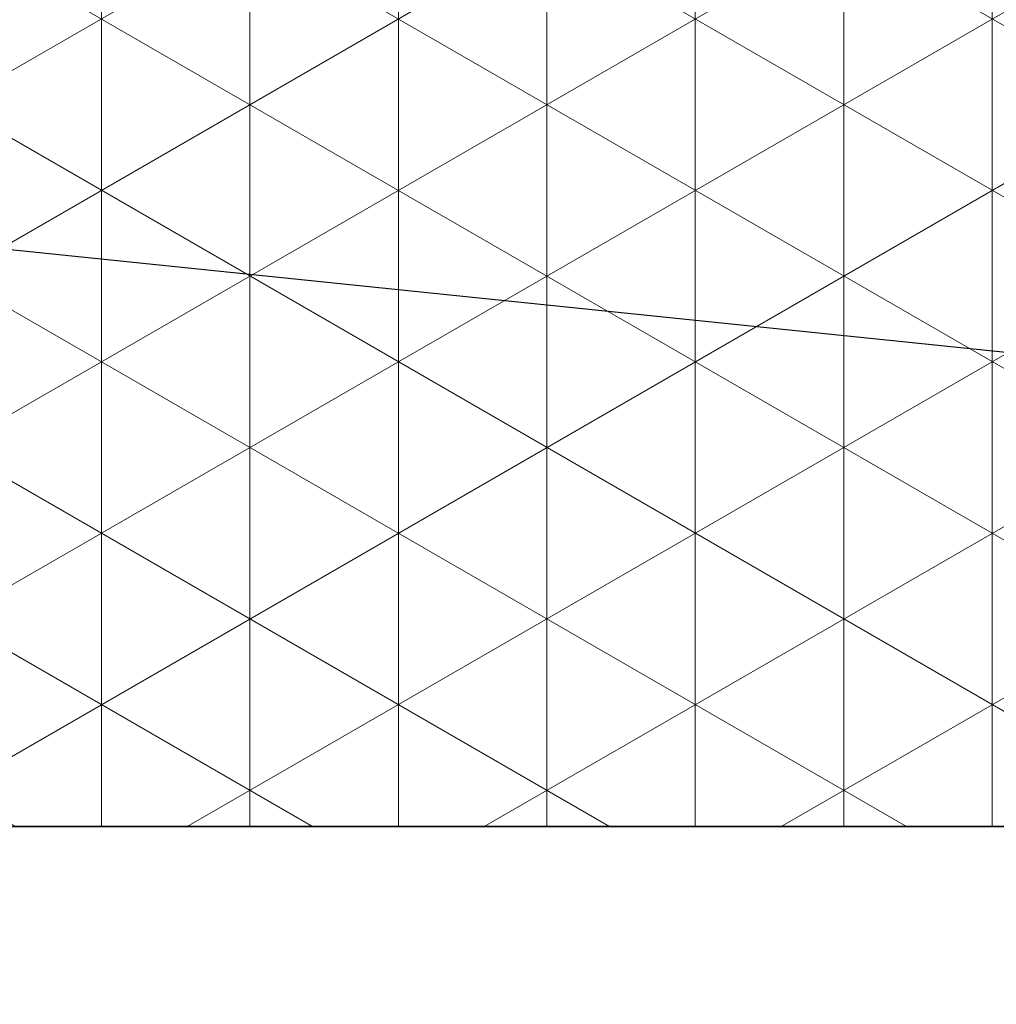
# Model space of a CAD drawing. Header units: millimetres. Extents: x 58700 to 76644, y 972 to 11123.
# Tile 169 of 256: x 62225 to 62235, y 7273 to 7283. Entities that reach past the tile are written whole.
import ezdxf

# ---------------------------------------------------------------- set-up
doc = ezdxf.new("R2010")
doc.units = ezdxf.units.MM

msp = doc.modelspace()

# ---------------------------------------------------------------- hatches: boundary and pattern name
at = {"lineweight": 13}
h = msp.add_hatch(dxfattribs=at)
h.set_pattern_fill('ANSI33', color=256, scale=50, style=0)
h.set_pattern_definition([(45, (-737.5, -83.74), (-224.5064, 224.5064), []), (45, (-513, -83.74), (-224.5064, 224.5064), [158.75, -79.375])])
h.paths.add_polyline_path([(62007.08351, 7097.51177), (62407.08355, 7097.51177), (62407.08352, 7255.04828), (62402.08077, 7255.04828), (62402.08077, 7274.80127), (62007.08351, 7274.80127)])
h.paths.add_polyline_path([(62385.84452, 7570.31053), (62385.84452, 7492.87828), (62037.07204, 7492.87828), (62037.07204, 7570.31053)], flags=16)
h.paths.add_polyline_path([(62665.49564, 7274.80127), (62665.49564, 7633.59965), (62453.28351, 7630.76385), (62453.28351, 7460.91533), (62503.28351, 7460.91533), (62503.28351, 7450.91533), (62453.28351, 7450.91533), (62453.28351, 7274.80127)])
h.paths.add_polyline_path([(62410.88351, 7450.91533), (62360.88351, 7450.91533), (62360.88351, 7460.91533), (62410.88351, 7460.91533), (62410.88351, 7630.19726), (62031.00596, 7625.12095), (62007.08351, 7601.1985), (62007.08351, 7290.80127), (62124.58214, 7290.80127), (62124.58214, 7292.80127), (62284.58214, 7292.80127), (62284.58214, 7290.80127), (62410.88351, 7290.80127)])
h.paths.add_polyline_path([(62083.36987, 7308.26795), (62083.36987, 7416.70533), (62304.40323, 7416.70533), (62304.40323, 7308.26795)])
at = {"lineweight": 9}
h = msp.add_hatch(dxfattribs=at)
h.set_pattern_fill('NET3', color=256, scale=0.5, angle=90)
h.set_pattern_definition([(90, (-737.497, -83.7406), (-1.5875, 1e-16), []), (150, (-737.497, -83.7406), (-0.79375, -1.37481533), []), (210, (-737.497, -83.7406), (0.79375, -1.37481533), [])])
h.paths.add_polyline_path([(62244.58214, 7290.80127), (62164.58214, 7290.80127), (62164.58214, 7274.80127), (62244.58214, 7274.80127)])

# ---------------------------------------------------------------- linework, layer by layer
for p, q in [((62210.18143, 7282.49197), (62674.96161, 7234.6444)), ((62396.06918, 7274.80127), (62007.08351, 7274.80127))]:
    msp.add_line(p, q)
msp.add_lwpolyline([(62164.58214, 7274.80127), (62244.58214, 7274.80127), (62244.58214, 7290.80127), (62164.58214, 7290.80127)], close=True)

doc.saveas('drawing.dxf')
